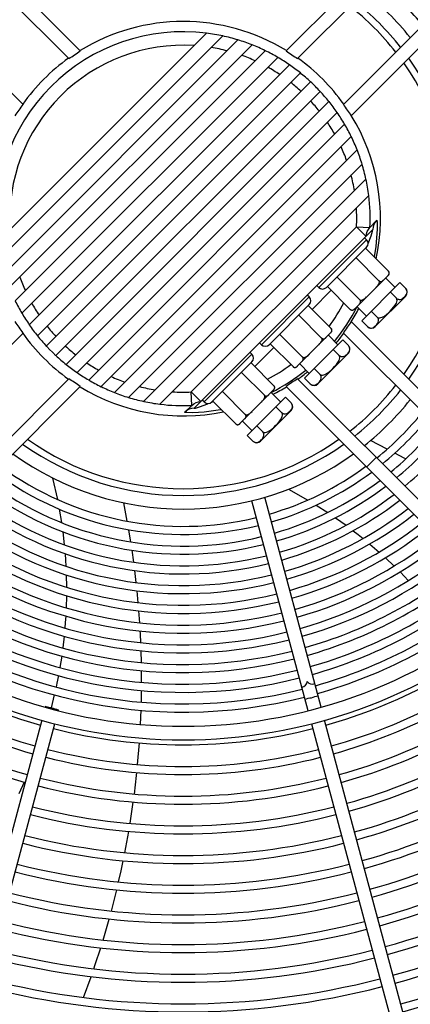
# Model space of a CAD drawing. Header units: centimetres. Extents: x -92429 to 178773, y 2337 to 428125.
# Tile 59 of 138: x 162468 to 162482, y 9139 to 9173. Entities that reach past the tile are written whole.
import ezdxf

# ---------------------------------------------------------------- set-up
doc = ezdxf.new("R2010")
doc.units = ezdxf.units.CM
doc.header["$LTSCALE"] = 50
doc.layers.add('WL_urządzenia', color=1, linetype='Continuous')

msp = doc.modelspace()

# ---------------------------------------------------------------- linework, layer by layer
at = {"layer": 'WL_urządzenia', "color": 1, "linetype": 'Continuous'}
for p, q in [((162446.143, 9196.138, 2170), (162470.172, 9172.109, 2170)), ((162477.241, 9172.109, 2170), (162501.27, 9196.138, 2170)), ((162469.781, 9171.844, 2170), (162445.816, 9195.81, 2170)), ((162501.598, 9195.81, 2170), (162477.632, 9171.844, 2170)), ((162444.242, 9194.237, 2170), (162468.208, 9170.271, 2170)), ((162479.205, 9170.271, 2170), (162503.171, 9194.237, 2170)), ((162503.498, 9193.909, 2170), (162479.47, 9169.881, 2170)), ((162474.504, 9172.715, 2170), (162467.337, 9165.548, 2170)), ((162467.433, 9164.988, 2170), (162475.064, 9172.62, 2170)), ((162475.584, 9172.484, 2170), (162467.568, 9164.468, 2170)), ((162467.738, 9163.983, 2170), (162476.069, 9172.314, 2170)), ((162476.524, 9172.113, 2170), (162467.939, 9163.528, 2170)), ((162468.168, 9163.102, 2170), (162476.951, 9171.884, 2170)), ((162477.351, 9171.629, 2170), (162468.423, 9162.701, 2170)), ((162468.703, 9162.325, 2170), (162477.727, 9171.35, 2170)), ((162478.078, 9171.046, 2170), (162469.007, 9161.974, 2170)), ((162469.335, 9161.646, 2170), (162478.406, 9170.718, 2170)), ((162478.71, 9170.366, 2170), (162469.686, 9161.342, 2170)), ((162470.062, 9161.062, 2170), (162478.99, 9169.991, 2170)), ((162479.245, 9169.59, 2170), (162470.462, 9160.807, 2170)), ((162470.889, 9160.579, 2170), (162479.474, 9169.164, 2170)), ((162479.675, 9168.709, 2170), (162471.344, 9160.378, 2170)), ((162471.829, 9160.208, 2170), (162479.845, 9168.223, 2170)), ((162479.98, 9167.703, 2170), (162472.349, 9160.072, 2170)), ((162472.909, 9159.977, 2170), (162480.076, 9167.143, 2170)), ((162480.117, 9166.045, 2170), (162480.327, 9166.271, 2170)), ((162480.327, 9166.271, 2170), (162480.349, 9166.295, 2170)), ((162480.349, 9166.295, 2170), (162480.364, 9166.218, 2170)), ((162480.364, 9166.218, 2170), (162480.369, 9165.987, 2170)), ((162473.985, 9160.398, 2170), (162479.655, 9166.067, 2170)), ((162480.214, 9165.971, 2170), (162474.082, 9159.839, 2170)), ((162479.655, 9166.067, 2170), (162479.983, 9165.739, 2170)), ((162479.655, 9166.067, 2170), (162480.117, 9166.045, 2170)), ((162480.054, 9165.489, 2170), (162480.157, 9165.761, 2170)), ((162480.157, 9165.761, 2170), (162480.207, 9165.921, 2170)), ((162480.207, 9165.921, 2170), (162480.214, 9165.971, 2170)), ((162480.369, 9165.987, 2170), (162480.323, 9165.394, 2170)), ((162479.999, 9165.625, 2170), (162478.361, 9163.986, 2170)), ((162479.999, 9165.625, 2170), (162479.934, 9165.69, 2170)), ((162479.999, 9165.363, 2170), (162478.623, 9163.986, 2170)), ((162479.966, 9165.33, 2170), (162480.753, 9164.543, 2170)), ((162479.979, 9165.317, 2170), (162479.988, 9165.336, 2170)), ((162479.988, 9165.336, 2170), (162480, 9165.364, 2170)), ((162480.323, 9165.394, 2170), (162480.263, 9165.033, 2170)), ((162479.639, 9165.002, 2170), (162480.425, 9164.216, 2170)), ((162480.753, 9164.412, 2170), (162479.573, 9163.232, 2170)), ((162480.735, 9164.394, 2170), (162480.755, 9164.417, 2170)), ((162480.759, 9164.536, 2170), (162480.753, 9164.543, 2170)), ((162480.755, 9164.417, 2170), (162480.768, 9164.437, 2170)), ((162480.765, 9164.529, 2170), (162480.759, 9164.536, 2170)), ((162480.77, 9164.52, 2170), (162480.765, 9164.529, 2170)), ((162480.768, 9164.437, 2170), (162480.777, 9164.46, 2170)), ((162480.774, 9164.511, 2170), (162480.77, 9164.52, 2170)), ((162480.777, 9164.5, 2170), (162480.774, 9164.511, 2170)), ((162480.779, 9164.489, 2170), (162480.777, 9164.5, 2170)), ((162480.777, 9164.46, 2170), (162480.779, 9164.474, 2170)), ((162480.779, 9164.474, 2170), (162480.779, 9164.489, 2170)), ((162478.361, 9163.986, 2170), (162478.295, 9164.052, 2170)), ((162478.983, 9164.347, 2170), (162479.77, 9163.56, 2170)), ((162481.146, 9164.15, 2170), (162479.835, 9162.839, 2170)), ((162480.365, 9164.027, 2170), (162480.394, 9164.063, 2170)), ((162480.394, 9164.063, 2170), (162480.419, 9164.102, 2170)), ((162480.419, 9164.102, 2170), (162480.429, 9164.124, 2170)), ((162480.431, 9164.208, 2170), (162480.425, 9164.216, 2170)), ((162480.425, 9164.216, 2170), (162480.432, 9164.209, 2170)), ((162480.429, 9164.124, 2170), (162480.437, 9164.147, 2170)), ((162480.436, 9164.2, 2170), (162480.431, 9164.208, 2170)), ((162480.432, 9164.209, 2170), (162480.439, 9164.204, 2170)), ((162480.439, 9164.189, 2170), (162480.436, 9164.2, 2170)), ((162480.437, 9164.147, 2170), (162480.44, 9164.162, 2170)), ((162480.439, 9164.204, 2170), (162480.448, 9164.199, 2170)), ((162480.44, 9164.178, 2170), (162480.439, 9164.189, 2170)), ((162480.44, 9164.162, 2170), (162480.44, 9164.178, 2170)), ((162480.448, 9164.199, 2170), (162480.457, 9164.195, 2170)), ((162480.457, 9164.195, 2170), (162480.469, 9164.191, 2170)), ((162480.469, 9164.191, 2170), (162480.48, 9164.19, 2170)), ((162480.48, 9164.19, 2170), (162480.495, 9164.19, 2170)), ((162480.495, 9164.19, 2170), (162480.509, 9164.192, 2170)), ((162480.509, 9164.192, 2170), (162480.532, 9164.201, 2170)), ((162480.532, 9164.201, 2170), (162480.552, 9164.214, 2170)), ((162480.552, 9164.214, 2170), (162480.574, 9164.234, 2170)), ((162480.982, 9163.986, 2170), (162480.655, 9164.314, 2170)), ((162481.146, 9164.15, 2170), (162481.343, 9163.953, 2170)), ((162478.033, 9163.658, 2170), (162477.967, 9163.724, 2170)), ((162478.787, 9163.888, 2170), (162478.131, 9163.232, 2170)), ((162478.655, 9164.019, 2170), (162479.442, 9163.232, 2170)), ((162480.324, 9163.983, 2170), (162480.365, 9164.027, 2170)), ((162480.819, 9163.822, 2170), (162481.015, 9163.626, 2170)), ((162481.332, 9163.697, 2170), (162481.359, 9163.733, 2170)), ((162481.357, 9163.937, 2170), (162481.343, 9163.953, 2170)), ((162481.369, 9163.921, 2170), (162481.357, 9163.937, 2170)), ((162481.359, 9163.733, 2170), (162481.381, 9163.774, 2170)), ((162481.38, 9163.899, 2170), (162481.369, 9163.921, 2170)), ((162481.388, 9163.878, 2170), (162481.38, 9163.899, 2170)), ((162481.381, 9163.774, 2170), (162481.393, 9163.819, 2170)), ((162481.394, 9163.847, 2170), (162481.388, 9163.878, 2170)), ((162481.393, 9163.819, 2170), (162481.394, 9163.847, 2170)), ((162478.033, 9163.658, 2170), (162476.394, 9162.02, 2170)), ((162478.033, 9163.396, 2170), (162476.656, 9162.02, 2170)), ((162479.752, 9163.411, 2170), (162479.772, 9163.434, 2170)), ((162479.776, 9163.553, 2170), (162479.77, 9163.56, 2170)), ((162479.77, 9163.56, 2170), (162479.777, 9163.554, 2170)), ((162479.772, 9163.434, 2170), (162479.785, 9163.454, 2170)), ((162479.781, 9163.546, 2170), (162479.776, 9163.553, 2170)), ((162479.777, 9163.554, 2170), (162479.785, 9163.55, 2170)), ((162479.787, 9163.537, 2170), (162479.781, 9163.546, 2170)), ((162479.785, 9163.55, 2170), (162479.796, 9163.546, 2170)), ((162479.785, 9163.454, 2170), (162479.793, 9163.476, 2170)), ((162479.791, 9163.528, 2170), (162479.787, 9163.537, 2170)), ((162479.794, 9163.517, 2170), (162479.791, 9163.528, 2170)), ((162479.793, 9163.476, 2170), (162479.796, 9163.49, 2170)), ((162479.796, 9163.506, 2170), (162479.794, 9163.517, 2170)), ((162479.796, 9163.546, 2170), (162479.807, 9163.545, 2170)), ((162479.796, 9163.49, 2170), (162479.796, 9163.506, 2170)), ((162479.807, 9163.545, 2170), (162479.823, 9163.546, 2170)), ((162479.823, 9163.546, 2170), (162479.838, 9163.548, 2170)), ((162479.838, 9163.548, 2170), (162479.862, 9163.556, 2170)), ((162479.862, 9163.556, 2170), (162479.884, 9163.567, 2170)), ((162479.884, 9163.567, 2170), (162479.922, 9163.591, 2170)), ((162479.922, 9163.591, 2170), (162479.958, 9163.62, 2170)), ((162479.958, 9163.62, 2170), (162480.003, 9163.662, 2170)), ((162481.343, 9163.691, 2170), (162480.294, 9162.642, 2170)), ((162480.93, 9163.303, 2170), (162480.982, 9163.375, 2170)), ((162480.982, 9163.375, 2170), (162481.023, 9163.449, 2170)), ((162481.029, 9163.609, 2170), (162481.015, 9163.626, 2170)), ((162481.015, 9163.626, 2170), (162481.031, 9163.611, 2170)), ((162481.023, 9163.449, 2170), (162481.038, 9163.491, 2170)), ((162481.038, 9163.59, 2170), (162481.029, 9163.609, 2170)), ((162481.031, 9163.611, 2170), (162481.048, 9163.6, 2170)), ((162481.044, 9163.563, 2170), (162481.038, 9163.59, 2170)), ((162481.038, 9163.491, 2170), (162481.045, 9163.535, 2170)), ((162481.045, 9163.535, 2170), (162481.044, 9163.563, 2170)), ((162481.048, 9163.6, 2170), (162481.07, 9163.588, 2170)), ((162481.07, 9163.588, 2170), (162481.091, 9163.581, 2170)), ((162481.091, 9163.581, 2170), (162481.122, 9163.575, 2170)), ((162481.122, 9163.575, 2170), (162481.149, 9163.576, 2170)), ((162481.149, 9163.576, 2170), (162481.195, 9163.588, 2170)), ((162481.195, 9163.588, 2170), (162481.235, 9163.609, 2170)), ((162481.235, 9163.609, 2170), (162481.271, 9163.637, 2170)), ((162481.271, 9163.637, 2170), (162481.303, 9163.666, 2170)), ((162481.303, 9163.666, 2170), (162481.332, 9163.697, 2170)), ((162477.672, 9163.036, 2170), (162478.459, 9162.249, 2170)), ((162478, 9163.363, 2170), (162478.787, 9162.577, 2170)), ((162479.442, 9163.232, 2170), (162479.449, 9163.226, 2170)), ((162479.449, 9163.226, 2170), (162479.456, 9163.221, 2170)), ((162479.456, 9163.221, 2170), (162479.465, 9163.216, 2170)), ((162479.465, 9163.216, 2170), (162479.474, 9163.212, 2170)), ((162479.474, 9163.212, 2170), (162479.486, 9163.208, 2170)), ((162479.486, 9163.208, 2170), (162479.496, 9163.206, 2170)), ((162479.496, 9163.206, 2170), (162479.512, 9163.206, 2170)), ((162479.512, 9163.206, 2170), (162479.526, 9163.209, 2170)), ((162479.526, 9163.209, 2170), (162479.548, 9163.217, 2170)), ((162479.548, 9163.217, 2170), (162479.568, 9163.23, 2170)), ((162479.568, 9163.23, 2170), (162479.591, 9163.25, 2170)), ((162479.999, 9163.003, 2170), (162479.671, 9163.331, 2170)), ((162480.163, 9163.167, 2170), (162480.36, 9162.97, 2170)), ((162480.611, 9163.003, 2170), (162480.682, 9163.056, 2170)), ((162480.682, 9163.056, 2170), (162480.749, 9163.115, 2170)), ((162480.749, 9163.115, 2170), (162480.811, 9163.174, 2170)), ((162480.811, 9163.174, 2170), (162480.871, 9163.236, 2170)), ((162480.871, 9163.236, 2170), (162480.93, 9163.303, 2170)), ((162479.47, 9162.811, 2170), (162503.498, 9138.783, 2170)), ((162479.835, 9162.839, 2170), (162480.032, 9162.642, 2170)), ((162480.32, 9162.683, 2170), (162480.349, 9162.714, 2170)), ((162480.349, 9162.714, 2170), (162480.376, 9162.75, 2170)), ((162480.36, 9162.97, 2170), (162480.377, 9162.957, 2170)), ((162480.374, 9162.954, 2170), (162480.36, 9162.97, 2170)), ((162480.386, 9162.937, 2170), (162480.374, 9162.954, 2170)), ((162480.376, 9162.75, 2170), (162480.398, 9162.79, 2170)), ((162480.377, 9162.957, 2170), (162480.396, 9162.947, 2170)), ((162480.397, 9162.916, 2170), (162480.386, 9162.937, 2170)), ((162480.396, 9162.947, 2170), (162480.423, 9162.941, 2170)), ((162480.405, 9162.895, 2170), (162480.397, 9162.916, 2170)), ((162480.398, 9162.79, 2170), (162480.41, 9162.836, 2170)), ((162480.41, 9162.864, 2170), (162480.405, 9162.895, 2170)), ((162480.41, 9162.836, 2170), (162480.41, 9162.864, 2170)), ((162480.423, 9162.941, 2170), (162480.45, 9162.94, 2170)), ((162480.45, 9162.94, 2170), (162480.494, 9162.948, 2170)), ((162480.494, 9162.948, 2170), (162480.536, 9162.962, 2170)), ((162480.536, 9162.962, 2170), (162480.611, 9163.003, 2170)), ((162468.208, 9162.421, 2170), (162444.242, 9138.455, 2170)), ((162477.017, 9162.38, 2170), (162477.803, 9161.594, 2170)), ((162477.607, 9161.266, 2170), (162478.786, 9162.446, 2170)), ((162478.769, 9162.428, 2170), (162478.789, 9162.45, 2170)), ((162478.793, 9162.57, 2170), (162478.787, 9162.577, 2170)), ((162478.787, 9162.446, 2170), (162478.787, 9162.446, 2170)), ((162478.789, 9162.45, 2170), (162478.801, 9162.47, 2170)), ((162478.798, 9162.563, 2170), (162478.793, 9162.57, 2170)), ((162478.803, 9162.554, 2170), (162478.798, 9162.563, 2170)), ((162478.801, 9162.47, 2170), (162478.81, 9162.493, 2170)), ((162478.807, 9162.545, 2170), (162478.803, 9162.554, 2170)), ((162478.811, 9162.533, 2170), (162478.807, 9162.545, 2170)), ((162478.81, 9162.493, 2170), (162478.813, 9162.507, 2170)), ((162478.813, 9162.522, 2170), (162478.811, 9162.533, 2170)), ((162478.813, 9162.507, 2170), (162478.813, 9162.522, 2170)), ((162503.171, 9138.455, 2170), (162479.205, 9162.421, 2170)), ((162480.032, 9162.642, 2170), (162480.048, 9162.628, 2170)), ((162480.048, 9162.628, 2170), (162480.065, 9162.616, 2170)), ((162480.065, 9162.616, 2170), (162480.087, 9162.605, 2170)), ((162480.087, 9162.605, 2170), (162480.108, 9162.597, 2170)), ((162480.108, 9162.597, 2170), (162480.138, 9162.592, 2170)), ((162480.138, 9162.592, 2170), (162480.166, 9162.592, 2170)), ((162480.166, 9162.592, 2170), (162480.212, 9162.604, 2170)), ((162480.212, 9162.604, 2170), (162480.252, 9162.626, 2170)), ((162480.252, 9162.626, 2170), (162480.288, 9162.653, 2170)), ((162480.288, 9162.653, 2170), (162480.32, 9162.683, 2170)), ((162476.394, 9162.02, 2170), (162476.328, 9162.085, 2170)), ((162476.689, 9162.052, 2170), (162477.476, 9161.266, 2170)), ((162479.18, 9162.184, 2170), (162477.869, 9160.873, 2170)), ((162478.357, 9162.016, 2170), (162478.399, 9162.061, 2170)), ((162478.399, 9162.061, 2170), (162478.428, 9162.097, 2170)), ((162478.428, 9162.097, 2170), (162478.452, 9162.135, 2170)), ((162478.452, 9162.135, 2170), (162478.463, 9162.157, 2170)), ((162478.465, 9162.242, 2170), (162478.459, 9162.249, 2170)), ((162478.459, 9162.249, 2170), (162478.466, 9162.243, 2170)), ((162478.463, 9162.157, 2170), (162478.471, 9162.181, 2170)), ((162478.469, 9162.234, 2170), (162478.465, 9162.242, 2170)), ((162478.466, 9162.243, 2170), (162478.473, 9162.238, 2170)), ((162478.473, 9162.223, 2170), (162478.469, 9162.234, 2170)), ((162478.471, 9162.181, 2170), (162478.473, 9162.196, 2170)), ((162478.473, 9162.238, 2170), (162478.482, 9162.232, 2170)), ((162478.474, 9162.212, 2170), (162478.473, 9162.223, 2170)), ((162478.473, 9162.196, 2170), (162478.474, 9162.212, 2170)), ((162478.482, 9162.232, 2170), (162478.491, 9162.228, 2170)), ((162478.491, 9162.228, 2170), (162478.502, 9162.225, 2170)), ((162478.502, 9162.225, 2170), (162478.513, 9162.223, 2170)), ((162478.513, 9162.223, 2170), (162478.529, 9162.223, 2170)), ((162478.529, 9162.223, 2170), (162478.543, 9162.226, 2170)), ((162478.543, 9162.226, 2170), (162478.565, 9162.234, 2170)), ((162478.565, 9162.234, 2170), (162478.585, 9162.247, 2170)), ((162478.585, 9162.247, 2170), (162478.608, 9162.267, 2170)), ((162479.016, 9162.02, 2170), (162478.688, 9162.347, 2170)), ((162479.18, 9162.184, 2170), (162479.377, 9161.987, 2170)), ((162469.085, 9161.892, 2170), (162469.252, 9161.724, 2170)), ((162476.066, 9161.692, 2170), (162474.428, 9160.053, 2170)), ((162476.066, 9161.692, 2170), (162476.001, 9161.757, 2170)), ((162476.82, 9161.921, 2170), (162476.165, 9161.266, 2170)), ((162477.992, 9161.654, 2170), (162478.036, 9161.695, 2170)), ((162479.377, 9161.725, 2170), (162478.328, 9160.676, 2170)), ((162478.852, 9161.856, 2170), (162479.049, 9161.659, 2170)), ((162479.305, 9161.67, 2170), (162479.336, 9161.699, 2170)), ((162479.336, 9161.699, 2170), (162479.366, 9161.731, 2170)), ((162479.366, 9161.731, 2170), (162479.393, 9161.767, 2170)), ((162479.391, 9161.971, 2170), (162479.377, 9161.987, 2170)), ((162479.403, 9161.954, 2170), (162479.391, 9161.971, 2170)), ((162479.393, 9161.767, 2170), (162479.415, 9161.807, 2170)), ((162479.414, 9161.932, 2170), (162479.403, 9161.954, 2170)), ((162479.422, 9161.911, 2170), (162479.414, 9161.932, 2170)), ((162479.415, 9161.807, 2170), (162479.426, 9161.853, 2170)), ((162479.427, 9161.88, 2170), (162479.422, 9161.911, 2170)), ((162479.426, 9161.853, 2170), (162479.427, 9161.88, 2170)), ((162476.066, 9161.43, 2170), (162474.69, 9160.053, 2170)), ((162476.034, 9161.397, 2170), (162476.82, 9160.61, 2170)), ((162478.033, 9161.036, 2170), (162477.705, 9161.364, 2170)), ((162477.785, 9161.444, 2170), (162477.805, 9161.467, 2170)), ((162477.81, 9161.587, 2170), (162477.803, 9161.594, 2170)), ((162477.803, 9161.594, 2170), (162477.811, 9161.588, 2170)), ((162477.805, 9161.467, 2170), (162477.818, 9161.487, 2170)), ((162477.815, 9161.58, 2170), (162477.81, 9161.587, 2170)), ((162477.811, 9161.588, 2170), (162477.819, 9161.583, 2170)), ((162477.82, 9161.571, 2170), (162477.815, 9161.58, 2170)), ((162477.818, 9161.487, 2170), (162477.827, 9161.51, 2170)), ((162477.819, 9161.583, 2170), (162477.83, 9161.58, 2170)), ((162477.824, 9161.562, 2170), (162477.82, 9161.571, 2170)), ((162477.828, 9161.55, 2170), (162477.824, 9161.562, 2170)), ((162477.827, 9161.51, 2170), (162477.829, 9161.524, 2170)), ((162477.829, 9161.539, 2170), (162477.828, 9161.55, 2170)), ((162477.829, 9161.524, 2170), (162477.829, 9161.539, 2170)), ((162477.83, 9161.58, 2170), (162477.841, 9161.578, 2170)), ((162477.841, 9161.578, 2170), (162477.857, 9161.579, 2170)), ((162477.857, 9161.579, 2170), (162477.872, 9161.582, 2170)), ((162477.872, 9161.582, 2170), (162477.895, 9161.59, 2170)), ((162477.895, 9161.59, 2170), (162477.917, 9161.6, 2170)), ((162477.917, 9161.6, 2170), (162477.956, 9161.625, 2170)), ((162477.956, 9161.625, 2170), (162477.992, 9161.654, 2170)), ((162478.963, 9161.337, 2170), (162479.016, 9161.408, 2170)), ((162479.016, 9161.408, 2170), (162479.057, 9161.483, 2170)), ((162479.049, 9161.659, 2170), (162479.065, 9161.645, 2170)), ((162479.062, 9161.642, 2170), (162479.049, 9161.659, 2170)), ((162479.057, 9161.483, 2170), (162479.071, 9161.525, 2170)), ((162479.071, 9161.623, 2170), (162479.062, 9161.642, 2170)), ((162479.065, 9161.645, 2170), (162479.082, 9161.633, 2170)), ((162479.078, 9161.596, 2170), (162479.071, 9161.623, 2170)), ((162479.071, 9161.525, 2170), (162479.079, 9161.568, 2170)), ((162479.079, 9161.568, 2170), (162479.078, 9161.596, 2170)), ((162479.082, 9161.633, 2170), (162479.103, 9161.622, 2170)), ((162479.103, 9161.622, 2170), (162479.124, 9161.614, 2170)), ((162479.124, 9161.614, 2170), (162479.155, 9161.609, 2170)), ((162479.155, 9161.609, 2170), (162479.183, 9161.609, 2170)), ((162479.183, 9161.609, 2170), (162479.229, 9161.621, 2170)), ((162479.229, 9161.621, 2170), (162479.269, 9161.643, 2170)), ((162479.269, 9161.643, 2170), (162479.305, 9161.67, 2170)), ((162475.706, 9161.069, 2170), (162476.492, 9160.283, 2170)), ((162477.476, 9161.266, 2170), (162477.482, 9161.26, 2170)), ((162477.482, 9161.26, 2170), (162477.49, 9161.254, 2170)), ((162477.49, 9161.254, 2170), (162477.499, 9161.249, 2170)), ((162477.499, 9161.249, 2170), (162477.508, 9161.245, 2170)), ((162477.508, 9161.245, 2170), (162477.519, 9161.242, 2170)), ((162477.519, 9161.242, 2170), (162477.53, 9161.24, 2170)), ((162477.53, 9161.24, 2170), (162477.545, 9161.24, 2170)), ((162477.545, 9161.24, 2170), (162477.559, 9161.242, 2170)), ((162477.559, 9161.242, 2170), (162477.582, 9161.251, 2170)), ((162477.582, 9161.251, 2170), (162477.602, 9161.264, 2170)), ((162477.602, 9161.264, 2170), (162477.625, 9161.284, 2170)), ((162478.197, 9161.2, 2170), (162478.393, 9161.004, 2170)), ((162478.407, 9160.988, 2170), (162478.393, 9161.004, 2170)), ((162478.393, 9161.004, 2170), (162478.41, 9160.99, 2170)), ((162478.57, 9160.996, 2170), (162478.644, 9161.037, 2170)), ((162478.644, 9161.037, 2170), (162478.715, 9161.089, 2170)), ((162478.715, 9161.089, 2170), (162478.783, 9161.148, 2170)), ((162478.783, 9161.148, 2170), (162478.845, 9161.208, 2170)), ((162478.845, 9161.208, 2170), (162478.904, 9161.27, 2170)), ((162478.904, 9161.27, 2170), (162478.963, 9161.337, 2170)), ((162445.816, 9136.882, 2170), (162469.781, 9160.848, 2170)), ((162477.632, 9160.848, 2170), (162501.598, 9136.882, 2170)), ((162477.869, 9160.873, 2170), (162478.066, 9160.676, 2170)), ((162478.066, 9160.676, 2170), (162478.081, 9160.662, 2170)), ((162478.286, 9160.66, 2170), (162478.322, 9160.687, 2170)), ((162478.322, 9160.687, 2170), (162478.353, 9160.716, 2170)), ((162478.353, 9160.716, 2170), (162478.382, 9160.748, 2170)), ((162478.382, 9160.748, 2170), (162478.41, 9160.783, 2170)), ((162478.419, 9160.971, 2170), (162478.407, 9160.988, 2170)), ((162478.41, 9160.99, 2170), (162478.429, 9160.981, 2170)), ((162478.41, 9160.783, 2170), (162478.431, 9160.824, 2170)), ((162478.431, 9160.949, 2170), (162478.419, 9160.971, 2170)), ((162478.429, 9160.981, 2170), (162478.456, 9160.975, 2170)), ((162478.438, 9160.928, 2170), (162478.431, 9160.949, 2170)), ((162478.431, 9160.824, 2170), (162478.443, 9160.869, 2170)), ((162478.444, 9160.897, 2170), (162478.438, 9160.928, 2170)), ((162478.443, 9160.869, 2170), (162478.444, 9160.897, 2170)), ((162478.456, 9160.975, 2170), (162478.484, 9160.974, 2170)), ((162478.484, 9160.974, 2170), (162478.528, 9160.981, 2170)), ((162478.528, 9160.981, 2170), (162478.57, 9160.996, 2170)), ((162470.172, 9160.582, 2170), (162446.143, 9136.554, 2170)), ((162474.007, 9159.935, 2170), (162473.985, 9160.398, 2170)), ((162474.313, 9160.07, 2170), (162473.985, 9160.398, 2170)), ((162475.05, 9160.414, 2170), (162475.837, 9159.627, 2170)), ((162475.64, 9159.299, 2170), (162476.82, 9160.479, 2170)), ((162477.05, 9160.053, 2170), (162476.722, 9160.381, 2170)), ((162476.802, 9160.461, 2170), (162476.822, 9160.484, 2170)), ((162476.826, 9160.604, 2170), (162476.82, 9160.61, 2170)), ((162476.82, 9160.479, 2170), (162476.82, 9160.479, 2170)), ((162476.822, 9160.484, 2170), (162476.835, 9160.504, 2170)), ((162476.832, 9160.596, 2170), (162476.826, 9160.604, 2170)), ((162476.837, 9160.587, 2170), (162476.832, 9160.596, 2170)), ((162476.835, 9160.504, 2170), (162476.844, 9160.527, 2170)), ((162476.841, 9160.578, 2170), (162476.837, 9160.587, 2170)), ((162476.844, 9160.567, 2170), (162476.841, 9160.578, 2170)), ((162476.846, 9160.556, 2170), (162476.844, 9160.567, 2170)), ((162476.844, 9160.527, 2170), (162476.846, 9160.541, 2170)), ((162476.846, 9160.541, 2170), (162476.846, 9160.556, 2170)), ((162501.27, 9136.554, 2170), (162477.241, 9160.582, 2170)), ((162478.081, 9160.662, 2170), (162478.098, 9160.65, 2170)), ((162478.098, 9160.65, 2170), (162478.12, 9160.638, 2170)), ((162478.12, 9160.638, 2170), (162478.141, 9160.631, 2170)), ((162478.141, 9160.631, 2170), (162478.172, 9160.625, 2170)), ((162478.172, 9160.625, 2170), (162478.2, 9160.626, 2170)), ((162478.2, 9160.626, 2170), (162478.245, 9160.638, 2170)), ((162478.245, 9160.638, 2170), (162478.286, 9160.66, 2170)), ((162474.271, 9159.888, 2170), (162474.551, 9159.994, 2170)), ((162474.428, 9160.053, 2170), (162474.362, 9160.119, 2170)), ((162474.551, 9159.994, 2170), (162474.564, 9159.999, 2170)), ((162474.689, 9160.052, 2170), (162474.735, 9160.073, 2170)), ((162474.723, 9160.086, 2170), (162475.509, 9159.299, 2170)), ((162477.213, 9160.217, 2170), (162475.902, 9158.906, 2170)), ((162476.391, 9160.05, 2170), (162476.432, 9160.094, 2170)), ((162476.432, 9160.094, 2170), (162476.461, 9160.13, 2170)), ((162476.461, 9160.13, 2170), (162476.486, 9160.169, 2170)), ((162476.486, 9160.169, 2170), (162476.496, 9160.191, 2170)), ((162476.492, 9160.283, 2170), (162476.499, 9160.276, 2170)), ((162476.498, 9160.275, 2170), (162476.492, 9160.283, 2170)), ((162476.496, 9160.191, 2170), (162476.504, 9160.214, 2170)), ((162476.503, 9160.267, 2170), (162476.498, 9160.275, 2170)), ((162476.499, 9160.276, 2170), (162476.506, 9160.271, 2170)), ((162476.506, 9160.256, 2170), (162476.503, 9160.267, 2170)), ((162476.504, 9160.214, 2170), (162476.507, 9160.229, 2170)), ((162476.506, 9160.271, 2170), (162476.515, 9160.266, 2170)), ((162476.508, 9160.245, 2170), (162476.506, 9160.256, 2170)), ((162476.507, 9160.229, 2170), (162476.508, 9160.245, 2170)), ((162476.515, 9160.266, 2170), (162476.524, 9160.262, 2170)), ((162476.524, 9160.262, 2170), (162476.536, 9160.258, 2170)), ((162476.536, 9160.258, 2170), (162476.547, 9160.257, 2170)), ((162476.547, 9160.257, 2170), (162476.562, 9160.257, 2170)), ((162476.562, 9160.257, 2170), (162476.576, 9160.259, 2170)), ((162476.576, 9160.259, 2170), (162476.599, 9160.268, 2170)), ((162476.599, 9160.268, 2170), (162476.619, 9160.281, 2170)), ((162476.619, 9160.281, 2170), (162476.642, 9160.301, 2170)), ((162477.213, 9160.217, 2170), (162477.41, 9160.02, 2170)), ((162477.424, 9160.005, 2170), (162477.41, 9160.02, 2170)), ((162477.436, 9159.988, 2170), (162477.424, 9160.005, 2170)), ((162473.758, 9159.703, 2170), (162474.007, 9159.935, 2170)), ((162473.764, 9159.697, 2170), (162473.758, 9159.703, 2170)), ((162473.827, 9159.689, 2170), (162473.764, 9159.697, 2170)), ((162474.036, 9159.684, 2170), (162473.827, 9159.689, 2170)), ((162474.43, 9159.704, 2170), (162474.036, 9159.684, 2170)), ((162474.082, 9159.839, 2170), (162474.085, 9159.836, 2170)), ((162474.085, 9159.836, 2170), (162474.127, 9159.844, 2170)), ((162474.127, 9159.844, 2170), (162474.271, 9159.888, 2170)), ((162474.982, 9159.782, 2170), (162474.43, 9159.704, 2170)), ((162475.02, 9159.789, 2170), (162474.982, 9159.782, 2170)), ((162475.951, 9159.634, 2170), (162475.989, 9159.658, 2170)), ((162475.989, 9159.658, 2170), (162476.025, 9159.687, 2170)), ((162476.025, 9159.687, 2170), (162476.07, 9159.729, 2170)), ((162477.41, 9159.758, 2170), (162476.361, 9158.709, 2170)), ((162476.886, 9159.889, 2170), (162477.082, 9159.693, 2170)), ((162477.096, 9159.676, 2170), (162477.082, 9159.693, 2170)), ((162477.082, 9159.693, 2170), (162477.098, 9159.679, 2170)), ((162477.105, 9159.657, 2170), (162477.096, 9159.676, 2170)), ((162477.098, 9159.679, 2170), (162477.115, 9159.667, 2170)), ((162477.111, 9159.63, 2170), (162477.105, 9159.657, 2170)), ((162477.115, 9159.667, 2170), (162477.137, 9159.655, 2170)), ((162477.137, 9159.655, 2170), (162477.158, 9159.648, 2170)), ((162477.217, 9159.643, 2170), (162477.262, 9159.655, 2170)), ((162477.262, 9159.655, 2170), (162477.303, 9159.676, 2170)), ((162477.303, 9159.676, 2170), (162477.338, 9159.704, 2170)), ((162477.338, 9159.704, 2170), (162477.37, 9159.733, 2170)), ((162477.37, 9159.733, 2170), (162477.399, 9159.764, 2170)), ((162477.399, 9159.764, 2170), (162477.426, 9159.8, 2170)), ((162477.426, 9159.8, 2170), (162477.448, 9159.841, 2170)), ((162477.448, 9159.966, 2170), (162477.436, 9159.988, 2170)), ((162477.455, 9159.945, 2170), (162477.448, 9159.966, 2170)), ((162477.448, 9159.841, 2170), (162477.46, 9159.886, 2170)), ((162477.461, 9159.914, 2170), (162477.455, 9159.945, 2170)), ((162477.46, 9159.886, 2170), (162477.461, 9159.914, 2170)), ((162475.636, 9159.297, 2170), (162475.658, 9159.317, 2170)), ((162476.066, 9159.07, 2170), (162475.739, 9159.398, 2170)), ((162475.819, 9159.478, 2170), (162475.839, 9159.501, 2170)), ((162475.843, 9159.62, 2170), (162475.837, 9159.627, 2170)), ((162475.837, 9159.627, 2170), (162475.844, 9159.621, 2170)), ((162475.839, 9159.501, 2170), (162475.852, 9159.521, 2170)), ((162475.848, 9159.613, 2170), (162475.843, 9159.62, 2170)), ((162475.844, 9159.621, 2170), (162475.852, 9159.617, 2170)), ((162475.854, 9159.604, 2170), (162475.848, 9159.613, 2170)), ((162475.852, 9159.617, 2170), (162475.863, 9159.613, 2170)), ((162475.852, 9159.521, 2170), (162475.86, 9159.543, 2170)), ((162475.858, 9159.595, 2170), (162475.854, 9159.604, 2170)), ((162475.861, 9159.584, 2170), (162475.858, 9159.595, 2170)), ((162475.86, 9159.543, 2170), (162475.863, 9159.557, 2170)), ((162475.863, 9159.573, 2170), (162475.861, 9159.584, 2170)), ((162475.863, 9159.613, 2170), (162475.874, 9159.612, 2170)), ((162475.863, 9159.557, 2170), (162475.863, 9159.573, 2170)), ((162475.874, 9159.612, 2170), (162475.89, 9159.613, 2170)), ((162475.89, 9159.613, 2170), (162475.905, 9159.615, 2170)), ((162475.905, 9159.615, 2170), (162475.929, 9159.623, 2170)), ((162475.929, 9159.623, 2170), (162475.951, 9159.634, 2170)), ((162476.938, 9159.303, 2170), (162476.997, 9159.371, 2170)), ((162476.997, 9159.371, 2170), (162477.049, 9159.442, 2170)), ((162477.049, 9159.442, 2170), (162477.09, 9159.516, 2170)), ((162477.09, 9159.516, 2170), (162477.105, 9159.558, 2170)), ((162477.105, 9159.558, 2170), (162477.112, 9159.602, 2170)), ((162477.112, 9159.602, 2170), (162477.111, 9159.63, 2170)), ((162477.158, 9159.648, 2170), (162477.189, 9159.642, 2170)), ((162477.189, 9159.642, 2170), (162477.217, 9159.643, 2170)), ((162475.509, 9159.299, 2170), (162475.516, 9159.293, 2170)), ((162475.516, 9159.293, 2170), (162475.523, 9159.288, 2170)), ((162475.523, 9159.288, 2170), (162475.532, 9159.283, 2170)), ((162475.532, 9159.283, 2170), (162475.541, 9159.279, 2170)), ((162475.541, 9159.279, 2170), (162475.553, 9159.275, 2170)), ((162475.553, 9159.275, 2170), (162475.564, 9159.273, 2170)), ((162475.564, 9159.273, 2170), (162475.579, 9159.273, 2170)), ((162475.579, 9159.273, 2170), (162475.593, 9159.276, 2170)), ((162475.593, 9159.276, 2170), (162475.616, 9159.285, 2170)), ((162475.616, 9159.285, 2170), (162475.636, 9159.297, 2170)), ((162476.23, 9159.234, 2170), (162476.427, 9159.037, 2170)), ((162476.427, 9159.037, 2170), (162476.444, 9159.024, 2170)), ((162476.441, 9159.021, 2170), (162476.427, 9159.037, 2170)), ((162476.453, 9159.004, 2170), (162476.441, 9159.021, 2170)), ((162476.444, 9159.024, 2170), (162476.463, 9159.015, 2170)), ((162476.464, 9158.983, 2170), (162476.453, 9159.004, 2170)), ((162476.463, 9159.015, 2170), (162476.49, 9159.008, 2170)), ((162476.472, 9158.962, 2170), (162476.464, 9158.983, 2170)), ((162476.49, 9159.008, 2170), (162476.518, 9159.007, 2170)), ((162476.518, 9159.007, 2170), (162476.561, 9159.015, 2170)), ((162476.561, 9159.015, 2170), (162476.603, 9159.029, 2170)), ((162476.603, 9159.029, 2170), (162476.678, 9159.07, 2170)), ((162476.678, 9159.07, 2170), (162476.749, 9159.123, 2170)), ((162476.749, 9159.123, 2170), (162476.816, 9159.182, 2170)), ((162476.816, 9159.182, 2170), (162476.878, 9159.241, 2170)), ((162476.878, 9159.241, 2170), (162476.938, 9159.303, 2170)), ((162475.902, 9158.906, 2170), (162476.099, 9158.709, 2170)), ((162476.099, 9158.709, 2170), (162476.115, 9158.695, 2170)), ((162476.115, 9158.695, 2170), (162476.132, 9158.683, 2170)), ((162476.132, 9158.683, 2170), (162476.154, 9158.672, 2170)), ((162476.154, 9158.672, 2170), (162476.175, 9158.664, 2170)), ((162476.175, 9158.664, 2170), (162476.206, 9158.659, 2170)), ((162476.206, 9158.659, 2170), (162476.233, 9158.659, 2170)), ((162476.233, 9158.659, 2170), (162476.279, 9158.671, 2170)), ((162476.279, 9158.671, 2170), (162476.319, 9158.693, 2170)), ((162476.319, 9158.693, 2170), (162476.355, 9158.72, 2170)), ((162476.355, 9158.72, 2170), (162476.387, 9158.75, 2170)), ((162476.387, 9158.75, 2170), (162476.416, 9158.781, 2170)), ((162476.416, 9158.781, 2170), (162476.443, 9158.817, 2170)), ((162476.443, 9158.817, 2170), (162476.465, 9158.857, 2170)), ((162476.465, 9158.857, 2170), (162476.477, 9158.903, 2170)), ((162476.477, 9158.931, 2170), (162476.472, 9158.962, 2170)), ((162476.477, 9158.903, 2170), (162476.477, 9158.931, 2170)), ((162480.711, 9158.439, 2170), (162480.139, 9158.732, 2170)), ((162481.292, 9158.125, 2170), (162480.972, 9158.299, 2170)), ((162480.331, 9158.148, 2170), (162480.003, 9157.82, 2170)), ((162481.343, 9158.097, 2170), (162481.292, 9158.125, 2170)), ((162469.225, 9157.443, 2170), (162469.392, 9156.704, 2170)), ((162477.324, 9157.058, 2170), (162477.985, 9156.688, 2170)), ((162477.993, 9149.454, 2170), (162476.062, 9156.661, 2170)), ((162478.441, 9149.574, 2170), (162476.509, 9156.781, 2170)), ((162469.454, 9156.373, 2170), (162469.53, 9155.91, 2170)), ((162471.788, 9155.958, 2170), (162471.667, 9156.59, 2170)), ((162478.273, 9156.513, 2170), (162478.668, 9156.259, 2170)), ((162478.931, 9156.08, 2170), (162479.296, 9155.819, 2170)), ((162469.574, 9155.594, 2170), (162469.624, 9155.148, 2170)), ((162471.898, 9155.308, 2170), (162471.839, 9155.666, 2170)), ((162479.541, 9155.635, 2170), (162479.715, 9155.5, 2170)), ((162471.908, 9155.25, 2170), (162471.898, 9155.308, 2170)), ((162479.715, 9155.5, 2170), (162479.881, 9155.367, 2170)), ((162472.009, 9154.549, 2170), (162471.951, 9154.961, 2170)), ((162480.11, 9155.177, 2170), (162480.43, 9154.901, 2170)), ((162469.651, 9154.843, 2170), (162469.667, 9154.623, 2170)), ((162469.667, 9154.623, 2170), (162469.679, 9154.411, 2170)), ((162480.645, 9154.705, 2170), (162480.946, 9154.42, 2170)), ((162472.094, 9153.853, 2170), (162472.046, 9154.263, 2170)), ((162469.692, 9154.114, 2170), (162469.7, 9153.691, 2170)), ((162481.149, 9154.218, 2170), (162481.299, 9154.065, 2170)), ((162481.299, 9154.065, 2170), (162481.433, 9153.924, 2170)), ((162472.162, 9153.162, 2170), (162472.124, 9153.569, 2170)), ((162469.699, 9153.4, 2170), (162469.688, 9152.986, 2170)), ((162469.674, 9152.7, 2170), (162469.66, 9152.486, 2170)), ((162472.215, 9152.474, 2170), (162472.186, 9152.88, 2170)), ((162469.66, 9152.486, 2170), (162469.646, 9152.292, 2170)), ((162469.619, 9152.01, 2170), (162469.573, 9151.608, 2170)), ((162472.237, 9152.095, 2170), (162472.232, 9152.193, 2170)), ((162472.251, 9151.789, 2170), (162472.237, 9152.095, 2170)), ((162469.535, 9151.33, 2170), (162469.472, 9150.933, 2170)), ((162472.273, 9151.107, 2170), (162472.262, 9151.509, 2170)), ((162469.423, 9150.658, 2170), (162469.371, 9150.396, 2170)), ((162472.279, 9150.49, 2170), (162472.277, 9150.827, 2170)), ((162469.371, 9150.396, 2170), (162469.343, 9150.266, 2170)), ((162472.279, 9150.426, 2170), (162472.279, 9150.49, 2170)), ((162469.282, 9149.994, 2170), (162469.171, 9149.554, 2170)), ((162472.27, 9149.746, 2170), (162472.277, 9150.147, 2170)), ((162468.979, 9149.597, 2170), (162468.972, 9149.574, 2170)), ((162469.42, 9149.454, 2170), (162469.426, 9149.477, 2170)), ((162472.242, 9148.98, 2170), (162472.262, 9149.468, 2170)), ((162468.853, 9149.126, 2170), (162464.966, 9134.62, 2170)), ((162465.413, 9134.5, 2170), (162469.3, 9149.006, 2170)), ((162478.113, 9149.006, 2170), (162482, 9134.5, 2170)), ((162482.448, 9134.62, 2170), (162478.561, 9149.126, 2170)), ((162472.143, 9147.607, 2170), (162472.204, 9148.346, 2170)), ((162472.031, 9146.594, 2170), (162472.105, 9147.23, 2170)), ((162472.105, 9147.23, 2170), (162472.116, 9147.33, 2170)), ((162468.251, 9146.999, 2170), (162468.059, 9146.599, 2170)), ((162471.886, 9145.592, 2170), (162471.994, 9146.318, 2170)), ((162471.884, 9145.584, 2170), (162471.886, 9145.592, 2170)), ((162471.704, 9144.577, 2170), (162471.839, 9145.309, 2170)), ((162471.576, 9143.96, 2170), (162471.649, 9144.303, 2170)), ((162471.49, 9143.574, 2170), (162471.576, 9143.96, 2170)), ((162471.241, 9142.575, 2170), (162471.425, 9143.301, 2170)), ((162470.957, 9141.58, 2170), (162471.167, 9142.303, 2170)), ((162470.69, 9140.743, 2170), (162470.874, 9141.31, 2170)), ((162470.639, 9140.591, 2170), (162470.69, 9140.743, 2170)), ((162470.285, 9139.608, 2170), (162470.546, 9140.322, 2170))]:
    msp.add_line(p, q, dxfattribs=at)
for points in [[(162469.781, 9171.844, 0.016414), (162470.172, 9172.109)], [(162477.241, 9172.109, 0.016414), (162477.632, 9171.844)], [(162467.943, 9169.881, 0.016414), (162468.208, 9170.271)], [(162479.205, 9170.271, 0.016414), (162479.47, 9169.881)], [(162480.349, 9166.295, 0.197558), (162480.214, 9165.971)], [(162479.983, 9165.739, -0.187455), (162480.117, 9166.045)], [(162468.208, 9162.421, 0.016414), (162467.943, 9162.811)], [(162479.47, 9162.811, 0.016414), (162479.205, 9162.421)], [(162470.172, 9160.582, 0.016414), (162469.781, 9160.848)], [(162477.632, 9160.848, 0.016414), (162477.241, 9160.582)], [(162474.007, 9159.935, -0.187455), (162474.313, 9160.07)], [(162474.082, 9159.839, 0.197558), (162473.758, 9159.703)], [(162477.775, 9150.267, 0.374287), (162477.964, 9150.457, 0.374287), (162478.223, 9150.387)], [(162477.887, 9149.85, -0.037253), (162478.113, 9149.901, -0.037253), (162478.334, 9149.97)], [(162469.205, 9149.545, -0.037253), (162468.979, 9149.597)], [(162468.979, 9149.597, -0.037253), (162469.2, 9149.528, -0.037253), (162469.426, 9149.477)], [(162469.426, 9149.477, -0.037253), (162469.205, 9149.545)]]:
    msp.add_lwpolyline(points, format="xyb", dxfattribs=at)
for centre, radius, start, end in [((162473.707, 9166.346, 2170), 47.277, 319.4416, 310.5584), ((162473.707, 9166.346, 2170), 42.566, 317.9961, 312.0039), ((162473.707, 9166.346, 2170), 42.222, 318.0205, 311.9795), ((162473.707, 9166.346, 2170), 42.012, 318.0356, 311.9644), ((162473.707, 9166.346, 2170), 9.967, 38.5921, 51.4079), ((162473.707, 9166.346, 2170), 9.27, 38.1079, 51.8921), ((162473.707, 9166.346, 2170), 9.504, 38.2782, 51.7218), ((162473.707, 9166.346, 2170), 10.563, 38.9552, 43.7429), ((162473.707, 9166.346, 2170), 6.77, 58.461, 121.539), ((162473.707, 9166.346, 2170), 6.418, 82.8711, 187.1289), ((162473.707, 9166.346, 2170), 6.419, 77.7908, 82.8635), ((162473.707, 9166.346, 2170), 6.418, 72.9982, 77.7971), ((162473.707, 9166.346, 2170), 5.955, 86.4231, 183.5769), ((162473.707, 9166.346, 2170), 5.955, 75.3938, 80.7167), ((162473.707, 9166.346, 2170), 6.419, 68.4004, 72.993), ((162473.707, 9166.346, 2170), 6.418, 63.9655, 68.4046), ((162473.707, 9166.346, 2170), 6.77, 125.5424, 144.4576), ((162473.707, 9166.346, 2170), 5.955, 65.5036, 70.3473), ((162473.707, 9166.346, 2170), 6.419, 59.6394, 63.9622), ((162473.707, 9166.346, 2170), 6.418, 55.4021, 59.6419), ((162473.707, 9166.346, 2170), 6.77, 35.5424, 54.4576), ((162473.707, 9166.346, 2170), 9.504, 324.5449, 35.4551), ((162473.707, 9166.346, 2170), 5.955, 56.2209, 60.8089), ((162473.707, 9166.346, 2170), 6.419, 51.2182, 55.4003), ((162473.707, 9166.346, 2170), 9.27, 324.7878, 35.2122), ((162473.707, 9166.346, 2170), 6.418, 47.0695, 51.2192), ((162473.707, 9166.346, 2170), 5.955, 47.2304, 51.7049), ((162473.707, 9166.346, 2170), 6.419, 42.9309, 47.0691), ((162473.707, 9166.346, 2170), 6.418, 38.7808, 42.9305), ((162473.707, 9166.346, 2170), 5.955, 38.2951, 42.7696), ((162473.707, 9166.346, 2170), 6.419, 34.5997, 38.7818), ((162473.707, 9166.346, 2170), 6.418, 30.3581, 34.5979), ((162473.707, 9166.346, 2170), 6.77, 348.2112, 31.539), ((162473.707, 9166.346, 2170), 5.955, 29.1911, 33.7791), ((162473.707, 9166.346, 2170), 6.419, 26.0378, 30.3606), ((162473.707, 9166.346, 2170), 6.418, 21.5954, 26.0345), ((162473.707, 9166.346, 2170), 5.955, 19.6527, 24.4964), ((162473.707, 9166.346, 2170), 6.419, 17.007, 21.5996), ((162473.707, 9166.346, 2170), 6.418, 12.2029, 17.0018), ((162473.707, 9166.346, 2170), 5.955, 9.2833, 14.6062), ((162473.707, 9166.346, 2170), 6.419, 7.1365, 12.2092), ((162473.707, 9166.346, 2170), 6.418, 357.3153, 7.1289), ((162473.707, 9166.346, 2170), 5.955, 357.3153, 3.5769), ((162479.868, 9165.494, 2170), 0.185, 315, 45), ((162480.687, 9164.478, 2170), 0.0927, 315, 45), ((162473.707, 9166.346, 2170), 5.955, 199.6527, 204.4964), ((162478.492, 9164.117, 2170), 0.185, 225, 315), ((162481.212, 9163.822, 2170), 0.185, 315, 45), ((162473.707, 9166.346, 2170), 6.419, 206.0378, 210.3606), ((162473.707, 9166.346, 2170), 5.955, 209.1911, 213.7791), ((162477.902, 9163.527, 2170), 0.185, 315, 45), ((162473.707, 9166.346, 2170), 6.225, 323.5644, 332.3281), ((162473.707, 9166.346, 2170), 6.418, 210.3581, 214.5979), ((162473.707, 9166.346, 2170), 6.688, 320.9672, 333.1724), ((162479.508, 9163.298, 2170), 0.0927, 225, 315), ((162473.707, 9166.346, 2170), 6.77, 328.461, 332.9445), ((162473.707, 9166.346, 2170), 6.419, 214.5997, 218.7818), ((162473.707, 9166.346, 2170), 6.77, 215.5424, 234.4576), ((162473.707, 9166.346, 2170), 5.955, 218.2951, 222.7696), ((162478.721, 9162.511, 2170), 0.0927, 315, 45), ((162473.707, 9166.346, 2170), 6.77, 320.8946, 324.4576), ((162480.163, 9162.774, 2170), 0.185, 225, 315), ((162473.707, 9166.346, 2170), 6.418, 218.7808, 222.9305), ((162476.525, 9162.151, 2170), 0.185, 225, 315), ((162473.707, 9166.346, 2170), 6.419, 222.9309, 223.9436), ((162473.707, 9166.346, 2170), 6.419, 226.0564, 227.0691), ((162473.707, 9166.346, 2170), 5.955, 227.2304, 231.7049), ((162475.935, 9161.561, 2170), 0.185, 315, 45), ((162479.245, 9161.856, 2170), 0.185, 315, 45), ((162473.707, 9166.346, 2170), 6.418, 227.0695, 231.2192), ((162473.707, 9166.346, 2170), 6.419, 231.2182, 235.4003), ((162473.707, 9166.346, 2170), 5.955, 236.2209, 240.8089), ((162473.707, 9166.346, 2170), 6.418, 235.4021, 239.6419), ((162473.707, 9166.346, 2170), 6.225, 297.6719, 306.4356), ((162473.707, 9166.346, 2170), 6.688, 296.8276, 309.0328), ((162477.541, 9161.331, 2170), 0.0927, 225, 315), ((162473.707, 9166.346, 2170), 6.77, 305.5424, 309.1054), ((162473.707, 9166.346, 2170), 6.419, 239.6394, 243.9622), ((162473.707, 9166.346, 2170), 5.955, 245.5036, 250.3473), ((162478.197, 9160.807, 2170), 0.185, 225, 315), ((162473.707, 9166.346, 2170), 6.77, 238.461, 281.7888), ((162473.707, 9166.346, 2170), 6.418, 243.9655, 248.4046), ((162473.707, 9166.346, 2170), 6.419, 248.4004, 252.993), ((162473.707, 9166.346, 2170), 5.955, 255.3938, 260.7167), ((162473.707, 9166.346, 2170), 5.955, 266.4231, 272.6847), ((162473.707, 9166.346, 2170), 6.77, 297.0555, 301.539), ((162476.755, 9160.545, 2170), 0.0927, 315, 45), ((162473.707, 9166.346, 2170), 9.27, 308.1079, 321.8921), ((162473.707, 9166.346, 2170), 9.504, 308.2782, 321.7218), ((162473.707, 9166.346, 2170), 6.418, 252.9982, 257.7971), ((162473.707, 9166.346, 2170), 6.419, 257.7908, 262.8635), ((162474.559, 9160.184, 2170), 0.185, 225, 315), ((162477.279, 9159.889, 2170), 0.185, 315, 45), ((162473.707, 9166.346, 2170), 9.967, 308.5921, 321.4079), ((162473.707, 9166.346, 2170), 6.418, 262.8711, 272.6847), ((162473.707, 9166.346, 2170), 10.563, 308.9552, 321.0448), ((162473.707, 9166.346, 2170), 10.842, 309.1108, 320.8892), ((162475.575, 9159.365, 2170), 0.0927, 225, 315), ((162473.707, 9166.346, 2170), 11.241, 309.3208, 320.6792), ((162473.707, 9166.346, 2170), 11.519, 309.4583, 320.5417), ((162473.707, 9166.346, 2170), 9.27, 234.7878, 305.2122), ((162476.23, 9158.841, 2170), 0.185, 225, 315), ((162473.707, 9166.346, 2170), 11.919, 309.6446, 320.3554), ((162473.707, 9166.346, 2170), 9.504, 234.5449, 305.4551), ((162473.707, 9166.346, 2170), 9.967, 234.0971, 305.9029), ((162473.707, 9166.346, 2170), 10.842, 233.358, 283.7751), ((162473.707, 9166.346, 2170), 10.563, 233.5797, 283.7429), ((162473.707, 9166.346, 2170), 10.563, 286.2571, 306.4203), ((162473.707, 9166.346, 2170), 10.842, 286.2249, 306.642), ((162473.707, 9166.346, 2170), 11.241, 233.0589, 283.8187), ((162473.707, 9166.346, 2170), 11.241, 286.1813, 306.9411), ((162473.707, 9166.346, 2170), 11.519, 232.8631, 283.8472), ((162473.707, 9166.346, 2170), 11.519, 286.1528, 307.1369), ((162473.707, 9166.346, 2170), 12.197, 232.4238, 283.9113), ((162473.707, 9166.346, 2170), 11.919, 232.598, 283.8859), ((162473.707, 9166.346, 2170), 11.919, 286.1142, 307.402), ((162473.707, 9166.346, 2170), 12.197, 286.0887, 307.5762), ((162473.707, 9166.346, 2170), 12.596, 232.1871, 283.9458), ((162473.707, 9166.346, 2170), 12.596, 286.0542, 307.8129), ((162473.707, 9166.346, 2170), 12.874, 232.031, 283.9686), ((162473.707, 9166.346, 2170), 12.874, 286.0314, 307.969), ((162473.707, 9166.346, 2170), 13.552, 231.6778, 284.0201), ((162473.707, 9166.346, 2170), 13.274, 231.8184, 283.9996), ((162473.707, 9166.346, 2170), 13.274, 286.0004, 308.1816), ((162473.707, 9166.346, 2170), 13.552, 285.9799, 308.3222), ((162473.707, 9166.346, 2170), 13.951, 231.4858, 284.0482), ((162473.707, 9166.346, 2170), 13.951, 285.9518, 308.5142), ((162473.707, 9166.346, 2170), 14.629, 231.1842, 284.0923), ((162473.707, 9166.346, 2170), 14.23, 231.3585, 284.0668), ((162473.707, 9166.346, 2170), 14.23, 285.9332, 308.6415), ((162473.707, 9166.346, 2170), 14.629, 285.9077, 308.8158), ((162473.707, 9166.346, 2170), 14.907, 231.0683, 284.1092), ((162473.707, 9166.346, 2170), 14.907, 285.8908, 308.9317), ((162473.707, 9166.346, 2170), 15.585, 230.8036, 284.148), ((162473.707, 9166.346, 2170), 15.307, 230.9094, 284.1325), ((162473.707, 9166.346, 2170), 15.307, 285.8675, 309.0906), ((162473.707, 9166.346, 2170), 15.585, 285.852, 309.1964), ((162473.707, 9166.346, 2170), 15.984, 230.658, 284.1693), ((162473.707, 9166.346, 2170), 15.984, 285.8307, 309.342), ((162473.707, 9166.346, 2170), 16.262, 230.561, 284.1835), ((162473.707, 9166.346, 2170), 16.262, 285.8165, 309.439), ((162473.707, 9166.346, 2170), 16.94, 230.3379, 284.2161), ((162473.707, 9166.346, 2170), 16.662, 230.4272, 284.203), ((162473.707, 9166.346, 2170), 16.662, 285.797, 309.5728), ((162473.707, 9166.346, 2170), 16.94, 285.7839, 309.6621), ((162473.707, 9166.346, 2170), 17.428, 230.1881, 309.8119), ((162473.707, 9166.346, 2170), 17.891, 230.0533, 309.9467), ((162473.707, 9166.346, 2170), 18.063, 230.0051, 254.2649), ((162473.707, 9166.346, 2170), 18.063, 285.7351, 309.9949), ((162473.707, 9166.346, 2170), 18.804, 229.8074, 254.2938), ((162473.707, 9166.346, 2170), 18.804, 285.7062, 310.1926), ((162473.707, 9166.346, 2170), 19.082, 229.7372, 254.3041), ((162473.707, 9166.346, 2170), 19.082, 285.6959, 310.2628), ((162473.707, 9166.346, 2170), 19.823, 229.5598, 254.3301), ((162473.707, 9166.346, 2170), 19.823, 285.6699, 310.4402), ((162473.707, 9166.346, 2170), 20.101, 229.4966, 254.3394), ((162473.707, 9166.346, 2170), 20.101, 285.6606, 310.5034), ((162473.707, 9166.346, 2170), 20.842, 285.6371, 310.6636), ((162473.707, 9166.346, 2170), 21.12, 285.6287, 310.7208), ((162473.707, 9166.346, 2170), 21.861, 285.6074, 310.8661), ((162473.707, 9166.346, 2170), 22.139, 285.5998, 310.9181), ((162473.707, 9166.346, 2170), 18.063, 255.7351, 284.2649), ((162473.707, 9166.346, 2170), 22.88, 285.5804, 311.0505), ((162473.707, 9166.346, 2170), 23.158, 285.5734, 311.098), ((162473.707, 9166.346, 2170), 23.899, 285.5556, 311.2191), ((162473.707, 9166.346, 2170), 24.177, 285.5492, 311.2627), ((162473.707, 9166.346, 2170), 19.082, 255.6959, 284.3041), ((162473.707, 9166.346, 2170), 18.804, 255.7062, 284.2938), ((162473.707, 9166.346, 2170), 24.918, 285.5329, 311.374), ((162473.707, 9166.346, 2170), 25.196, 285.527, 311.414), ((162473.707, 9166.346, 2170), 20.101, 255.6606, 284.3394), ((162473.707, 9166.346, 2170), 19.823, 255.6699, 284.3301), ((162473.707, 9166.346, 2170), 25.937, 285.512, 311.5166), ((162473.707, 9166.346, 2170), 26.215, 285.5065, 311.5536), ((162473.707, 9166.346, 2170), 20.842, 255.6371, 284.3629), ((162473.707, 9166.346, 2170), 26.956, 285.4926, 311.6484), ((162473.707, 9166.346, 2170), 21.12, 255.6287, 284.3713), ((162473.707, 9166.346, 2170), 27.234, 285.4876, 311.6827), ((162473.707, 9166.346, 2170), 27.975, 285.4747, 311.7707), ((162473.707, 9166.346, 2170), 21.861, 255.6074, 284.3926), ((162473.707, 9166.346, 2170), 28.253, 285.47, 311.8025), ((162473.707, 9166.346, 2170), 22.139, 255.5998, 284.4002), ((162473.707, 9166.346, 2170), 28.994, 285.458, 311.8843), ((162473.707, 9166.346, 2170), 22.88, 255.5804, 284.4196), ((162473.707, 9166.346, 2170), 23.158, 255.5734, 284.4266), ((162473.707, 9166.346, 2170), 23.899, 255.5556, 284.4444), ((162473.707, 9166.346, 2170), 24.177, 255.5492, 284.4508), ((162473.707, 9166.346, 2170), 24.918, 255.5329, 284.4671), ((162473.707, 9166.346, 2170), 32.908, 227.7448, 312.2552), ((162473.707, 9166.346, 2170), 25.196, 255.527, 284.473), ((162473.707, 9166.346, 2170), 33.372, 227.7066, 312.2934), ((162473.707, 9166.346, 2170), 25.937, 255.512, 284.488), ((162473.707, 9166.346, 2170), 26.215, 255.5065, 284.4935), ((162473.707, 9166.346, 2170), 26.956, 255.4926, 284.5074), ((162473.707, 9166.346, 2170), 27.234, 255.4876, 284.5124)]:
    msp.add_arc(centre, radius, start, end, dxfattribs=at)

doc.saveas('drawing.dxf')
